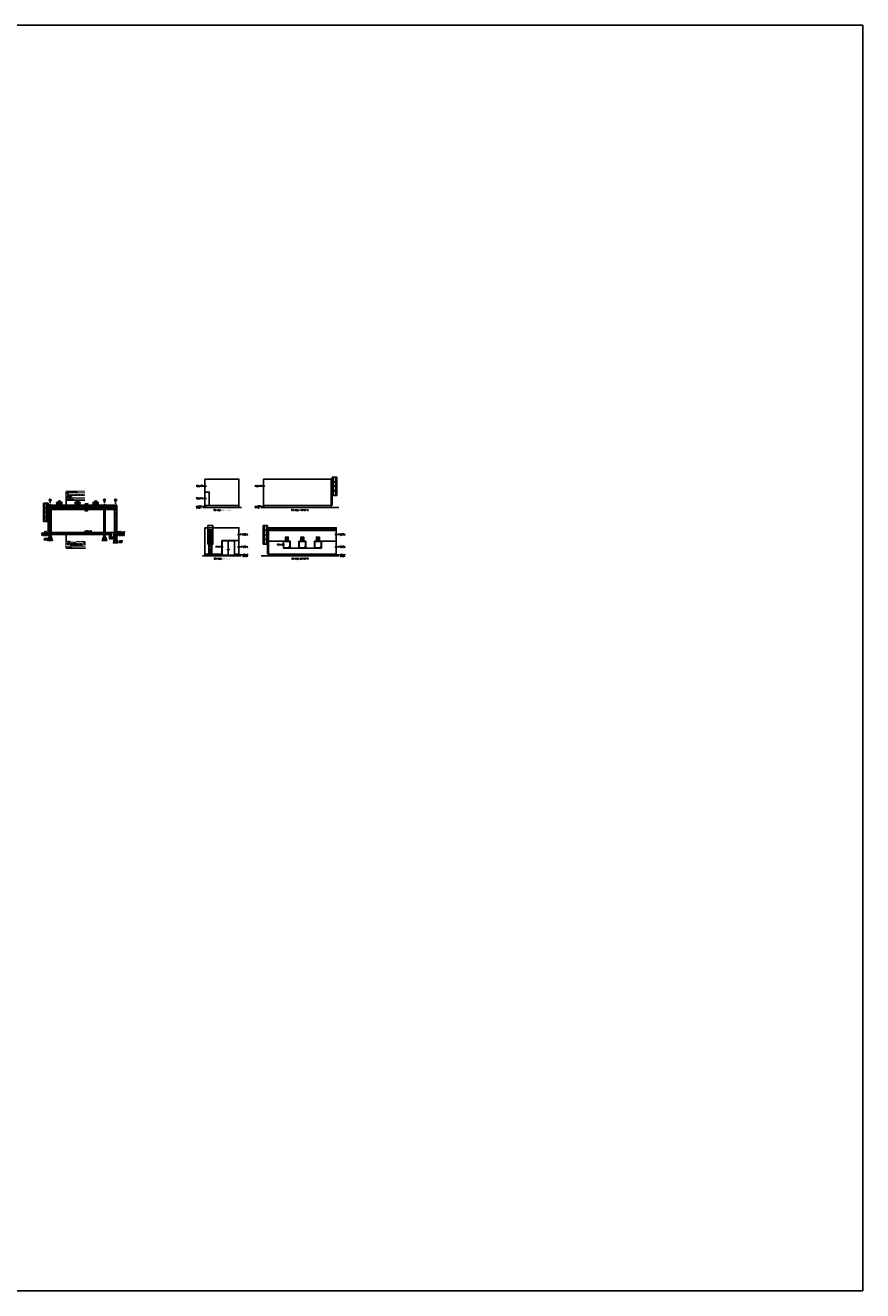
# Model space of a CAD drawing. Header units: millimetres. Extents: x -62780 to 1772512, y -757464 to -52755.
# Tile 65 of 65: x 1757972 to 1772512, y -548937 to -526962. Entities that reach past the tile are written whole.
import ezdxf

# ---------------------------------------------------------------- set-up
doc = ezdxf.new("R2010")
doc.units = ezdxf.units.MM
doc.linetypes.add('DASHDOT', pattern=[25.4, 12.7, -6.35, 0, -6.35])
doc.linetypes.add('DASHED', pattern=[19.05, 12.7, -6.35])
for name, color, linetype in [('AAA Cienka linia', 11, 'Continuous'), ('AAA Folia', 4, 'DASHED'), ('AAA Kreskowanie', 30, 'Continuous'), ('AAA L-Opis', 3, 'Continuous'), ('AAA Opis', 2, 'Continuous'), ('AAA Osie', 1, 'DASHDOT'), ('AAA Stolarka', 3, 'Continuous')]:
    doc.layers.add(name, color=color, linetype=linetype)
doc.styles.add('Arial B', font='arialbd.ttf')
doc.styles.add('opis', font='simplex.shx', dxfattribs={"width": 0.8})
doc.styles.get("Standard").update_dxf_attribs({"font": 'simplex.shx', "width": 0.8})

# ---------------------------------------------------------------- blocks, each defined once
blk = doc.blocks.new('zw$18A7')
at = {"layer": 'AAA Cienka linia'}
for p, q in [((-95, -266), (-95, 54)), ((-95, 54), (-15, 54)), ((-74, 54), (-74, -266)), ((-36, 54), (-36, -266)), ((-15, -16), (-15, 54)), ((-95, -26), (-15, -26)), ((-95, -106), (-15, -106)), ((-95, -186), (-15, -186)), ((-15, -16), (0, -16)), ((-15, -16), (-15, -436)), ((-15, -46), (0, -46)), ((-15, -76), (0, -76)), ((-15, -106), (0, -106)), ((-15, -136), (0, -136)), ((-15, -166), (0, -166)), ((-15, -196), (0, -196)), ((-95, -266), (-15, -266)), ((-15, -226), (0, -226)), ((-15, -256), (0, -256)), ((-15, -286), (0, -286)), ((-15, -316), (0, -316)), ((-15, -346), (0, -346)), ((-15, -376), (0, -376)), ((-15, -406), (0, -406)), ((-15, -436), (0, -436))]:
    blk.add_line(p, q, dxfattribs=at)
blk = doc.blocks.new('zw$AB94')
at = {"layer": 'AAA Cienka linia', "lineweight": -2}
for p, q in [((-47, 60), (47, 60)), ((-47, 58), (47, 58)), ((-44, 63), (-44, 60)), ((-44, 63), (44, 63)), ((-44, 58), (-44, 57)), ((-44, 57), (44, 57)), ((-34, 56), (-44, 56)), ((-44, 55), (-44, 52)), ((-44, 52), (44, 52)), ((-44, 26), (-44, 22)), ((-44, 26), (44, 26)), ((-44, 22), (44, 22)), ((-42, 56), (42, 56)), ((-42, 52), (-42, 46)), ((-42, 46), (42, 46)), ((-42, 45), (-42, 40)), ((-42, 45), (42, 45)), ((-42, 40), (42, 40)), ((-42, 38), (-42, 33)), ((-42, 38), (42, 38)), ((-42, 33), (42, 33)), ((-42, 32), (-42, 26)), ((-42, 32), (42, 32)), ((-41, 52), (-41, 46)), ((-41, 45), (-41, 40)), ((-41, 38), (-41, 33)), ((-41, 32), (-41, 26)), ((-38, 28), (-41, 26)), ((-38, 52), (-38, 46)), ((-38, 45), (-38, 40)), ((-38, 38), (-38, 33)), ((-38, 32), (-38, 26)), ((-37, 52), (-37, 46)), ((-37, 45), (-37, 40)), ((-37, 38), (-37, 33)), ((-37, 32), (-37, 26)), ((-36, 30), (-37, 29)), ((-36, 46), (-36, 51)), ((-36, 51), (-33, 51)), ((-36, 50), (-33, 50)), ((-36, 40), (-36, 45)), ((-36, 33), (-36, 38)), ((-36, 30), (-36, 32)), ((-36, 31), (-33, 31)), ((-36, 30), (-33, 30)), ((-36, 30), (-33, 30)), ((-34, 56), (-34, 57)), ((-33, 2), (-34, 0)), ((-34, 0), (-34, -16)), ((-34, 0), (34, 0)), ((-33, 52), (-33, 46)), ((-33, 45), (-33, 40)), ((-33, 38), (-33, 33)), ((-33, 32), (-33, 26)), ((-33, 2), (33, 2)), ((-32, 52), (-32, 46)), ((-32, 51), (-28, 51)), ((-32, 50), (-28, 50)), ((-32, 45), (-32, 40)), ((-32, 38), (-32, 33)), ((-32, 32), (-32, 26)), ((-32, 31), (-28, 31)), ((-32, 30), (-28, 30)), ((-32, 30), (-28, 30)), ((-28, 52), (-28, 46)), ((-28, 45), (-28, 40)), ((-28, 38), (-28, 33)), ((-28, 32), (-28, 26)), ((0, 13), (-27, 2)), ((-20, 13), (-27, 2)), ((-26, 52), (-26, 46)), ((-26, 51), (-22, 51)), ((-26, 50), (-22, 50)), ((-26, 45), (-26, 40)), ((-26, 38), (-26, 33)), ((-26, 32), (-26, 26)), ((-26, 31), (-22, 31)), ((-26, 30), (-22, 30)), ((-26, 30), (-22, 30)), ((-24, 15), (24, 15)), ((-24, 15), (24, 15)), ((-24, 15), (-24, 14)), ((-24, 14), (24, 14)), ((-22, 52), (-22, 46)), ((-22, 45), (-22, 40)), ((-22, 38), (-22, 33)), ((-22, 32), (-22, 26)), ((-20, 52), (-20, 46)), ((-20, 51), (-14, 51)), ((-20, 50), (-14, 50)), ((-20, 45), (-20, 40)), ((-20, 38), (-20, 33)), ((-20, 32), (-20, 26)), ((-20, 31), (-14, 31)), ((-20, 30), (-14, 30)), ((-20, 30), (-14, 30)), ((-20, 14), (-20, 13)), ((-20, 14), (-20, 14)), ((-20, 13), (-20, -16)), ((-20, 13), (20, 13)), ((-18, 50), (-18, 46)), ((-18, 45), (-18, 40)), ((-18, 38), (-18, 33)), ((-18, 32), (-18, 31)), ((-14, 52), (-14, 46)), ((-14, 52), (-14, 46)), ((-14, 51), (-8, 51)), ((-14, 50), (-8, 50)), ((-14, 45), (-14, 40)), ((-14, 45), (-14, 40)), ((-14, 38), (-14, 33)), ((-14, 38), (-14, 33)), ((-14, 32), (-14, 26)), ((-14, 32), (-14, 26)), ((-14, 31), (-8, 31)), ((-14, 30), (-8, 30)), ((-14, 30), (-8, 30)), ((-8, 52), (-8, 46)), ((-8, 45), (-8, 40)), ((-8, 38), (-8, 33)), ((-8, 32), (-8, 26)), ((-6, 52), (-6, 46)), ((-6, 51), (0, 51)), ((-6, 50), (0, 50)), ((-6, 45), (-6, 40)), ((-6, 38), (-6, 33)), ((-6, 32), (-6, 26)), ((-6, 31), (0, 31)), ((-6, 30), (0, 30)), ((-6, 30), (0, 30)), ((0, 52), (0, 46)), ((0, 52), (0, 46)), ((0, 51), (6, 51)), ((0, 50), (6, 50)), ((0, 45), (0, 40)), ((0, 45), (0, 40)), ((0, 38), (0, 33)), ((0, 38), (0, 33)), ((0, 32), (0, 26)), ((0, 32), (0, 26)), ((0, 31), (6, 31)), ((0, 30), (6, 30)), ((0, 30), (6, 30)), ((0, 13), (27, 2)), ((6, 52), (6, 46)), ((6, 45), (6, 40)), ((6, 38), (6, 33)), ((6, 32), (6, 26)), ((8, 52), (8, 46)), ((8, 51), (14, 51)), ((8, 50), (14, 50)), ((8, 45), (8, 40)), ((8, 38), (8, 33)), ((8, 32), (8, 26)), ((8, 31), (14, 31)), ((8, 30), (14, 30)), ((8, 30), (14, 30)), ((14, 52), (14, 46)), ((14, 52), (14, 46)), ((14, 51), (20, 51)), ((14, 50), (20, 50)), ((14, 45), (14, 40)), ((14, 45), (14, 40)), ((14, 38), (14, 33)), ((14, 38), (14, 33)), ((14, 32), (14, 26)), ((14, 32), (14, 26)), ((14, 31), (20, 31)), ((14, 30), (20, 30)), ((14, 30), (20, 30)), ((18, 50), (18, 46)), ((18, 45), (18, 40)), ((18, 38), (18, 33)), ((18, 32), (18, 31)), ((20, 52), (20, 46)), ((20, 45), (20, 40)), ((20, 38), (20, 33)), ((20, 32), (20, 26)), ((20, 14), (20, 13)), ((20, -16), (20, 13)), ((20, 13), (27, 2)), ((22, 52), (22, 46)), ((22, 51), (26, 51)), ((22, 50), (26, 50)), ((22, 45), (22, 40)), ((22, 38), (22, 33)), ((22, 32), (22, 26)), ((22, 31), (26, 31)), ((22, 30), (26, 30)), ((22, 30), (26, 30)), ((24, 15), (24, 14)), ((26, 52), (26, 46)), ((26, 45), (26, 40)), ((26, 38), (26, 33)), ((26, 32), (26, 26)), ((28, 52), (28, 46)), ((28, 51), (32, 51)), ((28, 50), (32, 50)), ((28, 45), (28, 40)), ((28, 38), (28, 33)), ((28, 32), (28, 26)), ((28, 31), (32, 31)), ((28, 30), (32, 30)), ((28, 30), (32, 30)), ((32, 52), (32, 46)), ((32, 45), (32, 40)), ((32, 38), (32, 33)), ((32, 32), (32, 26)), ((33, 52), (33, 46)), ((33, 51), (36, 51)), ((33, 50), (36, 50)), ((33, 45), (33, 40)), ((33, 38), (33, 33)), ((33, 32), (33, 26)), ((33, 31), (36, 31)), ((33, 30), (36, 30)), ((33, 30), (36, 30)), ((33, 2), (34, 0)), ((34, 56), (34, 57)), ((34, 56), (44, 56)), ((34, 0), (34, -16)), ((36, 46), (36, 51)), ((36, 40), (36, 45)), ((36, 33), (36, 38)), ((36, 30), (36, 32)), ((36, 30), (37, 29)), ((37, 52), (37, 46)), ((37, 45), (37, 40)), ((37, 38), (37, 33)), ((37, 32), (37, 26)), ((38, 52), (38, 46)), ((38, 45), (38, 40)), ((38, 38), (38, 33)), ((38, 32), (38, 26)), ((38, 28), (41, 26)), ((41, 52), (41, 46)), ((41, 45), (41, 40)), ((41, 38), (41, 33)), ((41, 32), (41, 26)), ((42, 52), (42, 46)), ((42, 45), (42, 40)), ((42, 38), (42, 33)), ((42, 32), (42, 26)), ((44, 63), (44, 60)), ((44, 58), (44, 57)), ((44, 55), (44, 52)), ((44, 26), (44, 22))]:
    blk.add_line(p, q, dxfattribs=at)
blk.add_lwpolyline([(-34, -16), (34, -16)], dxfattribs=at)
for centre, radius, start, end in [((-47, 59), 1.25, 90, 270), ((-42, 55), 1, 90, 180), ((-42, 45), 0.5, 90, 270), ((-42, 39), 0.5, 90, 270), ((-42, 33), 0.5, 90, 270), ((0, 66), 24, 11.2973, 168.7027), ((42, 55), 1, 0, 90), ((42, 45), 0.5, 270, 90), ((42, 39), 0.5, 270, 90), ((42, 33), 0.5, 270, 90), ((47, 59), 1.25, 270, 90)]:
    blk.add_arc(centre, radius, start, end, dxfattribs=at)
for points in [[(-44, 56), (-46, 57), (-47, 58)], [(-44, 22), (-30, 19), (-24, 15)], [(-44, 63), (-27, 67), (-24, 71)], [(44, 63), (27, 67), (24, 71)], [(44, 22), (30, 19), (24, 15)], [(44, 56), (46, 57), (47, 58)]]:
    blk.add_spline(points, degree=3, dxfattribs=at)
for points in [[(-43, 57), (-44, 57), (-44, 57), (-44, 57), (-44, 57), (-44, 57), (-45, 57), (-45, 57), (-45, 57), (-46, 57), (-46, 58), (-46, 58), (-46, 58), (-46, 58), (-46, 58), (-46, 58)], [(43, 57), (44, 57), (44, 57), (44, 57), (44, 57), (44, 57), (45, 57), (45, 57), (45, 57), (46, 57), (46, 58), (46, 58), (46, 58), (46, 58), (46, 58), (46, 58)]]:
    blk.add_open_spline(points, degree=3, knots=[0, 0, 0, 0, 2.079125, 2.079125, 6.237375, 6.237375, 14.64473, 14.64473, 23.052086, 23.052086, 27.813742, 27.813742, 32.575397, 32.575397, 35.217104, 35.217104, 35.217104, 35.217104], dxfattribs=at)
blk = doc.blocks.new('12sqq')
at = {"layer": 'AAA Stolarka'}
for points in [[(-22, 4), (-6, 20)], [(-20, 8), (-9, 18)], [(-18, 11), (-13, 17)], [(-18, 5), (-7, 16)], [(-14, 7), (-9, 12)]]:
    blk.add_lwpolyline(points, dxfattribs=at)

msp = doc.modelspace()

# ---------------------------------------------------------------- hatches: boundary and pattern name
at = {"layer": 'AAA Kreskowanie'}
h = msp.add_hatch(dxfattribs=at)
h.set_pattern_fill('ANSI33', color=256, scale=1.5, style=0)
h.set_pattern_definition([(45, (1722340.118, -459224.728), (-6.7351921, 6.7351921), []), (45, (1722346.854, -459224.728), (-6.7351921, 6.7351921), [4.7625, -2.38125])])
h.paths.add_polyline_path([(1758383.9212, -535349.3178), (1758383.9212, -535376.3178), (1758421.9212, -535376.3178), (1758421.9212, -535349.3178)])
h = msp.add_hatch(dxfattribs=at)
h.set_pattern_fill('ANSI33', color=256, scale=1.5, style=0)
h.set_pattern_definition([(45, (1723279.118, -459224.728), (-6.7351921, 6.7351921), []), (45, (1723285.854, -459224.728), (-6.7351921, 6.7351921), [4.7625, -2.38125])])
h.paths.add_polyline_path([(1759335.9212, -535349.3178), (1759335.9212, -535376.3178), (1759360.9212, -535376.3178), (1759360.9212, -535349.3178)])
h = msp.add_hatch(dxfattribs=at)
h.set_pattern_fill('ANSI33', color=256, scale=1.5, style=0)
h.set_pattern_definition([(45, (1723478.118, -459224.728), (-6.7351921, 6.7351921), []), (45, (1723484.854, -459224.728), (-6.7351921, 6.7351921), [4.7625, -2.38125])])
h.paths.add_polyline_path([(1759521.9212, -535349.3178), (1759521.9212, -535376.3178), (1759559.9212, -535376.3178), (1759559.9212, -535349.3178)])
h = msp.add_hatch(dxfattribs=at)
h.set_pattern_fill('EARTH', color=256, scale=2, style=0)
h.set_pattern_definition([(0, (1813665.38, -481694.841), (12.7, 12.7), [12.7, -12.7]), (0, (1813665.38, -481690.078), (12.7, 12.7), [12.7, -12.7]), (0, (1813665.38, -481685.316), (12.7, 12.7), [12.7, -12.7]), (90, (1813666.967, -481683.728), (-12.7, 12.7), [12.7, -12.7]), (90, (1813671.73, -481683.728), (-12.7, 12.7), [12.7, -12.7]), (90, (1813676.492, -481683.728), (-12.7, 12.7), [12.7, -12.7])])
h.paths.add_polyline_path([(1758253.9212, -535824.3178), (1758383.9212, -535824.3178), (1758383.9212, -535784.3178), (1758253.9212, -535784.3178)])
h = msp.add_hatch(dxfattribs=at)
h.set_pattern_fill('ANSI33', color=256, scale=1.5, style=0)
h.set_pattern_definition([(45, (1721315.118, -459129.922), (-6.7351921, 6.7351921), []), (45, (1721321.854, -459129.922), (-6.7351921, 6.7351921), [4.7625, -2.38125])])
h.paths.add_polyline_path([(1758372.9212, -535899.5121), (1758432.9212, -535899.5121), (1758432.9212, -535859.5121), (1758372.9212, -535859.5121)])
h = msp.add_hatch(dxfattribs=at)
h.set_pattern_fill('ANSI31', color=256, angle=180, style=0)
h.set_pattern_definition([(135, (1932277.177, -532208.7295), (2.24506403, 2.24506403), [])])
h.paths.add_polyline_path([(1758388.9212, -535789.5121), (1758388.9212, -535769.3178), (1759335.9212, -535769.3178), (1759335.9212, -535789.5121)])
h = msp.add_hatch(dxfattribs=at)
h.set_pattern_fill('ANSI33', color=256, scale=1.5, style=0)
h.set_pattern_definition([(45, (1722260.618, -459129.922), (-6.7351921, 6.7351921), []), (45, (1722267.354, -459129.922), (-6.7351921, 6.7351921), [4.7625, -2.38125])])
h.paths.add_polyline_path([(1759318.4212, -535899.5121), (1759378.4212, -535899.5121), (1759378.4212, -535859.5121), (1759318.4212, -535859.5121)])
h = msp.add_hatch(dxfattribs=at)
h.set_pattern_fill('ANSI31', color=256, angle=180, style=0)
h.set_pattern_definition([(135, (1932393.177, -532208.7295), (2.24506403, 2.24506403), [])])
h.paths.add_polyline_path([(1759360.9212, -535789.5121), (1759360.9212, -535769.3178), (1759451.9212, -535769.3178), (1759451.9212, -535789.5121)])
h = msp.add_hatch(dxfattribs=at)
h.set_pattern_fill('ANSI33', color=256, scale=2, style=0)
h.set_pattern_definition([(45, (1774230.142, -446978.135), (-8.9802561, 8.9802561), []), (45, (1774239.122, -446978.135), (-8.9802561, 8.9802561), [6.35, -3.175])])
h.paths.add_polyline_path([(1759451.9212, -535769.3178), (1759466.9212, -535769.3178), (1759466.9212, -535849.3178), (1759506.9212, -535849.3178), (1759506.9212, -535769.3178), (1759521.9212, -535769.3178), (1759521.9212, -535864.3178), (1759451.9212, -535864.3178)])
h = msp.add_hatch(dxfattribs=at)
h.set_pattern_fill('ANSI33', color=256, scale=1.5, style=0)
h.set_pattern_definition([(45, (1722453.118, -459171.922), (-6.7351921, 6.7351921), []), (45, (1722459.854, -459171.922), (-6.7351921, 6.7351921), [4.7625, -2.38125])])
h.paths.add_polyline_path([(1759510.9212, -535941.5121), (1759570.9212, -535941.5121), (1759570.9212, -535901.5121), (1759510.9212, -535901.5121)])
h = msp.add_hatch(dxfattribs=at)
h.set_pattern_fill('EARTH', color=256, scale=2, style=0)
h.set_pattern_definition([(0, (1814971.38, -481694.841), (12.7, 12.7), [12.7, -12.7]), (0, (1814971.38, -481690.078), (12.7, 12.7), [12.7, -12.7]), (0, (1814971.38, -481685.316), (12.7, 12.7), [12.7, -12.7]), (90, (1814972.967, -481683.728), (-12.7, 12.7), [12.7, -12.7]), (90, (1814977.73, -481683.728), (-12.7, 12.7), [12.7, -12.7]), (90, (1814982.492, -481683.728), (-12.7, 12.7), [12.7, -12.7])])
h.paths.add_polyline_path([(1759559.9212, -535824.3178), (1759689.9212, -535824.3178), (1759689.9212, -535784.3178), (1759559.9212, -535784.3178)])

# ---------------------------------------------------------------- linework, layer by layer
at = {"layer": 'AAA Cienka linia', "color": 3, "lineweight": -2, "ltscale": 2}
msp.add_lwpolyline([(1744340.3787, -526962.3357), (1772512.4177, -526962.3357), (1772512.4177, -548937.1584), (1744340.3787, -548937.1584)], close=True, dxfattribs=at)
at = {"layer": 'AAA Cienka linia'}
for points in [[(1761681.8157, -535333.4786), (1761681.8157, -534846.4786), (1761090.8157, -534846.4786), (1761090.8157, -535333.4786)], [(1763283.7722, -535333.4786), (1763283.7722, -534846.4786), (1763283.7722, -534846.4786), (1763283.7722, -534846.4786), (1762107.7722, -534846.4786), (1762107.7722, -534846.4786), (1762107.7722, -534846.4786), (1762107.7722, -535333.4786)], [(1761090.8157, -535068.4786), (1761166.8157, -535068.4786), (1761166.8157, -535303.4786)], [(1758408.9212, -535297.3178), (1759534.9212, -535297.3178)], [(1761681.8157, -535303.4786), (1761090.8157, -535303.4786)], [(1763283.7722, -535303.4786), (1762107.7722, -535303.4786)], [(1758421.9212, -535519.3178), (1758421.9212, -535769.3178)], [(1761724.6348, -535333.4786), (1761053.8345, -535333.4786)], [(1763414.1095, -535333.4786), (1762064.7646, -535333.4786)], [(1761090.8157, -536176.2379), (1761090.8157, -535689.2379), (1761681.8157, -535689.2379), (1761681.8157, -536176.2379)], [(1761141.9094, -535731.2379), (1761229.7219, -535731.2379)], [(1762195.1019, -536176.2379), (1762195.1019, -535689.2379), (1762220.1019, -535689.2379), (1762220.1019, -535736.2379), (1763346.1019, -535736.2379), (1763346.1019, -535689.2379), (1763371.1019, -535689.2379), (1763371.1019, -536176.2379)], [(1762220.1019, -535689.2379), (1763346.1019, -535689.2379)], [(1762220.1019, -535719.2579), (1763346.1019, -535719.2579)], [(1759466.9212, -535769.3178), (1759506.9212, -535769.3178)], [(1761229.7219, -535811.2379), (1761141.9094, -535811.2379)], [(1761141.9094, -535891.2379), (1761229.7219, -535891.2379)], [(1761160.8157, -535751.2379), (1761210.8157, -535751.2379)], [(1761160.8157, -535781.2379), (1761210.8157, -535781.2379)], [(1761160.8157, -535811.2379), (1761210.8157, -535811.2379)], [(1761160.8157, -535841.2379), (1761210.8157, -535841.2379)], [(1761160.8157, -535871.2379), (1761210.8157, -535871.2379)], [(1761160.8157, -535901.2379), (1761210.8157, -535901.2379)], [(1761160.8157, -535931.2379), (1761210.8157, -535931.2379)], [(1761160.8157, -535961.2379), (1761210.8157, -535961.2379)], [(1761605.8157, -535911.2379), (1761681.8157, -535911.2379)], [(1762195.1019, -535921.2379), (1762453.1019, -535921.2379), (1762453.1019, -536041.2379), (1763113.1019, -536041.2379), (1763113.1019, -535921.2379), (1763371.1019, -535921.2379)], [(1762488.1019, -535861.2379), (1762538.1019, -535861.2379)], [(1762488.1019, -535871.2379), (1762538.1019, -535871.2379)], [(1762488.1019, -535881.2379), (1762538.1019, -535881.2379)], [(1762488.1019, -535891.2379), (1762538.1019, -535891.2379)], [(1762758.1019, -535861.2379), (1762808.1019, -535861.2379)], [(1762758.1019, -535871.2379), (1762808.1019, -535871.2379)], [(1762758.1019, -535881.2379), (1762808.1019, -535881.2379)], [(1762758.1019, -535891.2379), (1762808.1019, -535891.2379)], [(1763028.1019, -535861.2379), (1763078.1019, -535861.2379)], [(1763028.1019, -535871.2379), (1763078.1019, -535871.2379)], [(1763028.1019, -535881.2379), (1763078.1019, -535881.2379)], [(1763028.1019, -535891.2379), (1763078.1019, -535891.2379)], [(1761047.9965, -536176.2379), (1761718.7968, -536176.2379)], [(1761090.8157, -536146.2379), (1761385.8157, -536146.2379)], [(1761160.8157, -535991.2379), (1761210.8157, -535991.2379)], [(1761160.8157, -536021.2379), (1761210.8157, -536021.2379)], [(1761160.8157, -536051.2379), (1761210.8157, -536051.2379)], [(1761160.8157, -536081.2379), (1761210.8157, -536081.2379)], [(1761160.8157, -536111.2379), (1761210.8157, -536111.2379)], [(1761605.8157, -536146.2379), (1761681.8157, -536146.2379)], [(1762064.7646, -536176.2379), (1763414.1095, -536176.2379)], [(1762195.1019, -536146.2379), (1763371.1019, -536146.2379)]]:
    msp.add_lwpolyline(points, dxfattribs=at)
for points in [[(1758383.9212, -535349.3178), (1758408.9212, -535349.3178), (1758408.9212, -535297.3178), (1758383.9212, -535297.3178)], [(1759534.9212, -535349.3178), (1759559.9212, -535349.3178), (1759559.9212, -535297.3178), (1759534.9212, -535297.3178)], [(1758421.9212, -535349.3178), (1758383.9212, -535349.3178), (1758383.9212, -535376.3178), (1758421.9212, -535376.3178)], [(1758421.9212, -535376.3178), (1758421.9212, -535519.3178), (1758383.9212, -535519.3178), (1758383.9212, -535376.3178)], [(1758384.9212, -535519.3178), (1758396.9212, -535519.3178), (1758396.9212, -535507.3178), (1758384.9212, -535507.3178)], [(1758396.9212, -535519.3178), (1758408.9212, -535519.3178), (1758408.9212, -535507.3178), (1758396.9212, -535507.3178)], [(1758408.9212, -535327.3378), (1759534.9212, -535327.3378), (1759534.9212, -535349.3178), (1758408.9212, -535349.3178)], [(1758408.9212, -535519.3178), (1758420.9212, -535519.3178), (1758420.9212, -535507.3178), (1758408.9212, -535507.3178)], [(1758421.9212, -535349.3178), (1759335.9212, -535349.3178), (1759335.9212, -535369.3178), (1758421.9212, -535369.3178)], [(1759360.9212, -535349.3178), (1759335.9212, -535349.3178), (1759335.9212, -535376.3178), (1759360.9212, -535376.3178)], [(1759360.9212, -535376.3178), (1759360.9212, -535789.5121), (1759335.9212, -535789.5121), (1759335.9212, -535376.3178)], [(1759360.9212, -535349.3178), (1759521.9212, -535349.3178), (1759521.9212, -535369.3178), (1759360.9212, -535369.3178)], [(1759559.9212, -535349.3178), (1759521.9212, -535349.3178), (1759521.9212, -535376.3178), (1759559.9212, -535376.3178)], [(1759559.9212, -535376.3178), (1759559.9212, -535789.5121), (1759521.9212, -535789.5121), (1759521.9212, -535376.3178)], [(1761141.9094, -535651.2379), (1761229.7219, -535651.2379), (1761229.7219, -535971.2379), (1761141.9094, -535971.2379)], [(1761160.8157, -535721.2379), (1761210.8157, -535721.2379), (1761210.8157, -536141.2379), (1761160.8157, -536141.2379)], [(1758442.9212, -535909.5121), (1758362.9212, -535909.5121), (1758362.9212, -535899.5121), (1758442.9212, -535899.5121)], [(1758372.9212, -535899.5121), (1758432.9212, -535899.5121), (1758432.9212, -535859.5121), (1758372.9212, -535859.5121)], [(1758421.9212, -535789.5121), (1758421.9212, -535801.5121), (1758383.9212, -535801.5121), (1758383.9212, -535789.5121)], [(1758421.9212, -535803.5121), (1758383.9212, -535803.5121), (1758383.9212, -535801.5121), (1758421.9212, -535801.5121)], [(1758421.9212, -535803.5121), (1758421.9212, -535815.5121), (1758383.9212, -535815.5121), (1758383.9212, -535803.5121)], [(1758421.9212, -535817.5121), (1758383.9212, -535817.5121), (1758383.9212, -535815.5121), (1758421.9212, -535815.5121)], [(1758421.9212, -535817.5121), (1758421.9212, -535829.5121), (1758383.9212, -535829.5121), (1758383.9212, -535817.5121)], [(1758421.9212, -535831.5121), (1758383.9212, -535831.5121), (1758383.9212, -535829.5121), (1758421.9212, -535829.5121)], [(1758421.9212, -535831.5121), (1758421.9212, -535843.5121), (1758383.9212, -535843.5121), (1758383.9212, -535831.5121)], [(1758421.9212, -535845.5121), (1758383.9212, -535845.5121), (1758383.9212, -535843.5121), (1758421.9212, -535843.5121)], [(1758421.9212, -535845.5121), (1758421.9212, -535857.5121), (1758383.9212, -535857.5121), (1758383.9212, -535845.5121)], [(1758421.9212, -535859.5121), (1758383.9212, -535859.5121), (1758383.9212, -535857.5121), (1758421.9212, -535857.5121)], [(1759335.9212, -535789.5121), (1758388.9212, -535789.5121), (1758388.9212, -535769.3178), (1759335.9212, -535769.3178)], [(1758421.9212, -535804.5121), (1759335.9212, -535804.5121), (1759335.9212, -535789.5121), (1758421.9212, -535789.5121)], [(1759388.4212, -535909.5121), (1759308.4212, -535909.5121), (1759308.4212, -535899.5121), (1759388.4212, -535899.5121)], [(1759318.4212, -535899.5121), (1759378.4212, -535899.5121), (1759378.4212, -535859.5121), (1759318.4212, -535859.5121)], [(1759360.9212, -535789.5121), (1759360.9212, -535801.5121), (1759335.9212, -535801.5121), (1759335.9212, -535789.5121)], [(1759360.9212, -535803.5121), (1759335.9212, -535803.5121), (1759335.9212, -535801.5121), (1759360.9212, -535801.5121)], [(1759360.9212, -535803.5121), (1759360.9212, -535815.5121), (1759335.9212, -535815.5121), (1759335.9212, -535803.5121)], [(1759360.9212, -535817.5121), (1759335.9212, -535817.5121), (1759335.9212, -535815.5121), (1759360.9212, -535815.5121)], [(1759360.9212, -535817.5121), (1759360.9212, -535829.5121), (1759335.9212, -535829.5121), (1759335.9212, -535817.5121)], [(1759360.9212, -535831.5121), (1759335.9212, -535831.5121), (1759335.9212, -535829.5121), (1759360.9212, -535829.5121)], [(1759360.9212, -535831.5121), (1759360.9212, -535843.5121), (1759335.9212, -535843.5121), (1759335.9212, -535831.5121)], [(1759360.9212, -535845.5121), (1759335.9212, -535845.5121), (1759335.9212, -535843.5121), (1759360.9212, -535843.5121)], [(1759360.9212, -535845.5121), (1759360.9212, -535857.5121), (1759335.9212, -535857.5121), (1759335.9212, -535845.5121)], [(1759360.9212, -535859.5121), (1759335.9212, -535859.5121), (1759335.9212, -535857.5121), (1759360.9212, -535857.5121)], [(1759451.9212, -535789.5121), (1759360.9212, -535789.5121), (1759360.9212, -535769.3178), (1759451.9212, -535769.3178)], [(1759360.9212, -535804.5121), (1759360.9212, -535789.5121), (1759451.9212, -535789.5121), (1759451.9212, -535864.3178), (1759521.9212, -535864.3178), (1759521.9212, -535879.3178), (1759436.9212, -535879.3178), (1759436.9212, -535804.5121)], [(1759360.9212, -535804.5121), (1759451.9212, -535804.5121), (1759451.9212, -535789.5121), (1759360.9212, -535789.5121)], [(1759451.9212, -535769.3178), (1759466.9212, -535769.3178), (1759466.9212, -535849.3178), (1759506.9212, -535849.3178), (1759506.9212, -535769.3178), (1759521.9212, -535769.3178), (1759521.9212, -535864.3178), (1759451.9212, -535864.3178)], [(1759580.9212, -535951.5121), (1759500.9212, -535951.5121), (1759500.9212, -535941.5121), (1759580.9212, -535941.5121)], [(1759510.9212, -535941.5121), (1759570.9212, -535941.5121), (1759570.9212, -535901.5121), (1759510.9212, -535901.5121)], [(1759521.9212, -535789.5121), (1759521.9212, -535789.5121), (1759521.9212, -535769.3178), (1759521.9212, -535769.3178)], [(1759559.9212, -535789.5121), (1759559.9212, -535801.5121), (1759521.9212, -535801.5121), (1759521.9212, -535789.5121)], [(1759559.9212, -535803.5121), (1759521.9212, -535803.5121), (1759521.9212, -535801.5121), (1759559.9212, -535801.5121)], [(1759559.9212, -535803.5121), (1759559.9212, -535815.5121), (1759521.9212, -535815.5121), (1759521.9212, -535803.5121)], [(1759559.9212, -535817.5121), (1759521.9212, -535817.5121), (1759521.9212, -535815.5121), (1759559.9212, -535815.5121)], [(1759559.9212, -535817.5121), (1759559.9212, -535829.5121), (1759521.9212, -535829.5121), (1759521.9212, -535817.5121)], [(1759559.9212, -535831.5121), (1759521.9212, -535831.5121), (1759521.9212, -535829.5121), (1759559.9212, -535829.5121)], [(1759559.9212, -535831.5121), (1759559.9212, -535843.5121), (1759521.9212, -535843.5121), (1759521.9212, -535831.5121)], [(1759559.9212, -535845.5121), (1759521.9212, -535845.5121), (1759521.9212, -535843.5121), (1759559.9212, -535843.5121)], [(1759559.9212, -535845.5121), (1759559.9212, -535857.5121), (1759521.9212, -535857.5121), (1759521.9212, -535845.5121)], [(1759559.9212, -535859.5121), (1759521.9212, -535859.5121), (1759521.9212, -535857.5121), (1759559.9212, -535857.5121)], [(1759559.9212, -535859.5121), (1759559.9212, -535871.5121), (1759521.9212, -535871.5121), (1759521.9212, -535859.5121)], [(1759559.9212, -535873.5121), (1759521.9212, -535873.5121), (1759521.9212, -535871.5121), (1759559.9212, -535871.5121)], [(1759559.9212, -535873.5121), (1759559.9212, -535885.5121), (1759521.9212, -535885.5121), (1759521.9212, -535873.5121)], [(1759559.9212, -535887.5121), (1759521.9212, -535887.5121), (1759521.9212, -535885.5121), (1759559.9212, -535885.5121)], [(1759559.9212, -535887.5121), (1759559.9212, -535899.5121), (1759521.9212, -535899.5121), (1759521.9212, -535887.5121)], [(1759559.9212, -535901.5121), (1759521.9212, -535901.5121), (1759521.9212, -535899.5121), (1759559.9212, -535899.5121)], [(1762488.1019, -535901.2379), (1762538.1019, -535901.2379), (1762538.1019, -535851.2379), (1762488.1019, -535851.2379)], [(1762758.1019, -535901.2379), (1762808.1019, -535901.2379), (1762808.1019, -535851.2379), (1762758.1019, -535851.2379)], [(1763028.1019, -535901.2379), (1763078.1019, -535901.2379), (1763078.1019, -535851.2379), (1763028.1019, -535851.2379)]]:
    msp.add_lwpolyline(points, close=True, dxfattribs=at)
at = {"layer": 'AAA Cienka linia', "lineweight": -2}
for points in [[(1758253.9212, -535784.3178), (1758383.9212, -535784.3178)], [(1759559.9212, -535784.3178), (1759689.9212, -535784.3178)]]:
    msp.add_lwpolyline(points, dxfattribs=at)
at = {"layer": 'AAA Folia', "const_width": 1}
for points in [[(1759559.9212, -535297.3178), (1759534.9212, -535297.3178), (1759534.9212, -535327.3378), (1758408.9212, -535327.3378), (1758408.9212, -535297.3178), (1758383.9212, -535297.3178)], [(1758372.9212, -535859.5121), (1758432.9212, -535859.5121)], [(1758383.9212, -535859.5121), (1758383.9212, -535766.8178)], [(1758383.9212, -535789.5121), (1759451.9212, -535789.5121), (1759451.9212, -535864.3178), (1759521.9212, -535864.3178), (1759521.9212, -535789.5121), (1759559.9212, -535789.5121)], [(1758421.9212, -535859.5121), (1758421.9212, -535789.5121)], [(1759318.4212, -535859.5121), (1759378.4212, -535859.5121)], [(1759335.9212, -535859.5121), (1759335.9212, -535789.5121)], [(1759360.9212, -535859.5121), (1759360.9212, -535789.5121)], [(1759510.9212, -535901.5121), (1759570.9212, -535901.5121)], [(1759521.9212, -535901.5121), (1759521.9212, -535864.3178)], [(1759559.9212, -535901.5121), (1759559.9212, -535753.5121)]]:
    msp.add_lwpolyline(points, dxfattribs=at)
at = {"layer": 'AAA L-Opis'}
for p, q in [((1758682.6308, -535059.6105), (1758682.6308, -535369.3178)), ((1758682.6308, -535059.6105), (1759003.2858, -535059.6105)), ((1759052.3414, -535297.3178), (1758997.5549, -535297.3178)), ((1759052.3414, -535369.3178), (1758997.5549, -535369.3178)), ((1758347.7674, -535784.3178), (1758292.981, -535784.3178)), ((1758347.7674, -535899.5121), (1758292.981, -535899.5121)), ((1758679.3896, -535769.3178), (1758679.3896, -536043.809)), ((1758679.3896, -535943.809), (1759016.8923, -535943.809)), ((1758679.3896, -535943.809), (1759016.8923, -535943.809)), ((1759052.3414, -535769.3178), (1758997.5549, -535769.3178)), ((1759628.8793, -535784.3178), (1759574.0928, -535784.3178)), ((1759653.7674, -535941.5121), (1759598.981, -535941.5121))]:
    msp.add_line(p, q, dxfattribs=at)
at = {"layer": 'AAA L-Opis', "lineweight": -2}
for points in [[(1760940.063, -534963.5279), (1761116.1242, -534963.5279)], [(1761957.0195, -534963.5279), (1762133.0807, -534963.5279)], [(1760940.063, -535178.1416), (1761116.1242, -535178.1416)], [(1760940.063, -535318.0729), (1761116.1242, -535318.0729)], [(1761957.0195, -535318.0729), (1762133.0807, -535318.0729)], [(1761832.5683, -535806.2872), (1761656.5071, -535806.2872)], [(1763521.8545, -535806.2872), (1763345.7934, -535806.2872)], [(1761275.5041, -536020.9009), (1761406.1813, -536020.9009)], [(1761832.5683, -536020.9009), (1761656.5071, -536020.9009)], [(1761832.5683, -536160.8322), (1761656.5071, -536160.8322)], [(1762342.7903, -535986.1519), (1762473.4675, -535986.1519)], [(1763521.8545, -536020.9009), (1763345.7934, -536020.9009)], [(1763521.8545, -536160.8322), (1763345.7934, -536160.8322)]]:
    msp.add_lwpolyline(points, dxfattribs=at)
at = {"layer": 'AAA L-Opis'}
for points in [[(1759060.0723, -535284.8178), (1759003.2127, -535284.8178), (1759015.7127, -535297.3178), (1759015.7127, -535260.9654)], [(1759060.0723, -535381.8178), (1759003.2127, -535381.8178), (1759015.7127, -535369.3178), (1759015.7127, -535405.6703)], [(1759123.1267, -535756.8178), (1759003.2127, -535756.8178), (1759015.7127, -535769.3178), (1759015.7127, -535732.9654)], [(1758355.4983, -535771.8178), (1758298.6387, -535771.8178), (1758311.1387, -535784.3178), (1758311.1387, -535747.9654)], [(1758355.4983, -535887.0121), (1758298.6387, -535887.0121), (1758311.1387, -535899.5121), (1758311.1387, -535863.1597)], [(1759694.2521, -535771.8178), (1759579.7506, -535771.8178), (1759592.2506, -535784.3178), (1759592.2506, -535747.9654)], [(1759661.4983, -535929.0121), (1759604.6387, -535929.0121), (1759617.1387, -535941.5121), (1759617.1387, -535905.1597)]]:
    msp.add_lwpolyline(points, dxfattribs=at)
for centre in [(1758402.9212, -535209.1381), (1759348.4212, -535209.1381), (1759540.9212, -535209.1381)]:
    msp.add_circle(centre, 17.5, dxfattribs=at)
at = {"layer": 'AAA Osie'}
for points in [[(1758402.9212, -535920.8481), (1758402.9212, -535226.6381)], [(1759348.4212, -535920.8481), (1759348.4212, -535226.6381)], [(1759540.9212, -535962.8481), (1759540.9212, -535226.6381)]]:
    msp.add_lwpolyline(points, dxfattribs=at)
at = {"layer": 'AAA Stolarka'}
for points in [[(1758383.9212, -535519.3178), (1758388.9212, -535519.3178), (1758388.9212, -535524.3178), (1758383.9212, -535524.3178)], [(1758383.9212, -535764.3178), (1758388.9212, -535764.3178), (1758388.9212, -535769.3178), (1758383.9212, -535769.3178)], [(1758383.9212, -535769.3178), (1758388.9212, -535769.3178), (1758388.9212, -535789.5121), (1758383.9212, -535789.5121)], [(1761601.8157, -536161.2379), (1761389.8157, -536161.2379), (1761389.8157, -535915.2379), (1761601.8157, -535915.2379)], [(1762453.1019, -536041.2379), (1762573.1019, -536041.2379), (1762573.1019, -535921.2379), (1762453.1019, -535921.2379)], [(1762458.1019, -536036.2379), (1762568.1019, -536036.2379), (1762568.1019, -535926.2379), (1762458.1019, -535926.2379)], [(1762723.1019, -536041.2379), (1762843.1019, -536041.2379), (1762843.1019, -535921.2379), (1762723.1019, -535921.2379)], [(1762728.1019, -536036.2379), (1762838.1019, -536036.2379), (1762838.1019, -535926.2379), (1762728.1019, -535926.2379)], [(1762993.1019, -536041.2379), (1763113.1019, -536041.2379), (1763113.1019, -535921.2379), (1762993.1019, -535921.2379)], [(1762998.1019, -536036.2379), (1763108.1019, -536036.2379), (1763108.1019, -535926.2379), (1762998.1019, -535926.2379)], [(1761481.5292, -536061.0214), (1761488.962, -536061.0214), (1761488.962, -536068.4543), (1761481.5292, -536068.4543)], [(1761510.1021, -536061.0214), (1761502.6693, -536061.0214), (1761502.6693, -536068.4543), (1761510.1021, -536068.4543)]]:
    msp.add_lwpolyline(points, close=True, dxfattribs=at)
for points in [[(1758383.9212, -535764.3178), (1758383.9212, -535524.3178)], [(1758386.4212, -535764.3178), (1758386.4212, -535524.3178)], [(1758388.9212, -535764.3178), (1758388.9212, -535524.3178)], [(1761605.8157, -536161.2379), (1761385.8157, -536161.2379), (1761385.8157, -535911.2379), (1761605.8157, -535911.2379), (1761605.8157, -536161.2379)], [(1761495.8157, -535915.2379), (1761495.8157, -536161.2379)]]:
    msp.add_lwpolyline(points, dxfattribs=at)

# ---------------------------------------------------------------- block references
at = {"layer": 'AAA Cienka linia', "color": 4, "lineweight": -2, "xscale": -1}
msp.add_blockref('zw$18A7', (1763283.7722, -534862.4786), dxfattribs=at)
at = {"layer": 'AAA Cienka linia', "color": 4, "lineweight": -2}
for name, p in [('zw$18A7', (1758383.9212, -535313.3178)), ('zw$AB94', (1758564.4212, -535311.8117)), ('zw$AB94', (1758879.4212, -535311.8117)), ('zw$AB94', (1759194.4212, -535311.8117)), ('zw$18A7', (1762195.1019, -535705.2379))]:
    msp.add_blockref(name, p, dxfattribs=at)
at = {"layer": 'AAA Cienka linia', "color": 0}
for p in [(1762568.1019, -536036.2379), (1762838.1019, -536036.2379), (1763108.1019, -536036.2379)]:
    msp.add_blockref('12sqq', p, dxfattribs=at)

# ---------------------------------------------------------------- texts
at = {"layer": 'AAA Opis'}
for s, insert, char_height, width, attachment_point in [('kolor ciemnopiaskowy\\P(Y 05 29 M)', (1760942.3318, -534948.2937), 10, 129.954815, 1), ('kolor ciemnopiaskowy\\P(Y 05 29 M)', (1761959.2883, -534948.2937), 10, 129.954815, 1), ('+ 4,72', (1759004.9512, -535267.6041), 12.5, 60.308622, 1), ('kolor jasnopiaskowy\\P(Y 03 20 P)', (1760942.3318, -535162.9075), 10, 129.954815, 1), ('płytka elewacyjna 250x10x65\\Pkolor brązowy', (1760942.3318, -535302.8388), 10, 129.954815, 1), ('płytka elewacyjna 250x10x65\\Pkolor brązowy', (1761959.2883, -535302.8388), 10, 129.954815, 1), ('+ 4,00', (1759004.9512, -535399.0316), 12.5, 60.308622, 7), ('Elewacja południowa', (1761389.2346, -535382.75), 25, 563.33189, 5), ('Elewacja wschodnia', (1762739.437, -535382.75), 25, 563.33189, 5), ('%%P 0,00=117,30', (1759004.9512, -535738.6325), 12.5, 119.138364, 1), ('- 0,15', (1758300.3773, -535754.6041), 12.5, 60.308622, 1), ('- 1,30', (1758300.3773, -535869.7984), 12.5, 60.308622, 1), ('- 0,15=117,15', (1759581.4891, -535754.6041), 12.5, 110.645831, 1), ('- 1,30', (1759606.3773, -535911.7984), 12.5, 60.308622, 1), ('kolor ciemnopiaskowy\\P(Y 05 29 M)', (1761830.2995, -535791.053), 10, 129.954815, 3), ('kolor ciemnopiaskowy\\P(Y 05 29 M)', (1763519.5858, -535791.053), 10, 129.954815, 3), ('{\\Fsimplex.shx|c1;kolor RAL 9016\\Pbiały}', (1761277.7728, -536005.6668), 10, 129.954815, 1), ('kolor jasnopiaskowy\\P(Y 03 20 P)', (1761830.2995, -536005.6668), 10, 129.954815, 3), ('płytka elewacyjna 250x10x65\\Pkolor brązowy', (1761830.2995, -536145.5981), 10, 129.954815, 3), ('{\\Fsimplex.shx|c1;kolor RAL 9016\\Pbiały}', (1762345.0591, -535970.9178), 10, 129.954815, 1), ('kolor jasnopiaskowy\\P(Y 03 20 P)', (1763519.5858, -536005.6668), 10, 129.954815, 3), ('płytka elewacyjna 250x10x65\\Pkolor brązowy', (1763519.5858, -536145.5981), 10, 129.954815, 3), ('Elewacja północna', (1761383.3967, -536225.5093), 25, 563.33189, 5), ('Elewacja zachodnia', (1762739.437, -536225.5093), 25, 563.33189, 5)]:
    msp.add_mtext(s, dxfattribs=dict(at, insert=insert, char_height=char_height, width=width, attachment_point=attachment_point))
for s, insert, char_height, width, attachment_point, style in [('1', (1758402.9212, -535209.1381), 20, 44.614317, 5, 'Arial B'), ('2', (1759348.4212, -535209.1381), 20, 44.614317, 5, 'Arial B'), ('3', (1759540.9212, -535209.1381), 20, 44.614317, 5, 'Arial B'), ('posadzka przemysłowa zbrojona gr. 20cm', (1758684.3896, -535924.0722), 12.5, 340.881019, 1, 'opis')]:
    msp.add_mtext(s, dxfattribs=dict(at, insert=insert, char_height=char_height, width=width, attachment_point=attachment_point, style=style))

# ---------------------------------------------------------------- next in the draw order: texts
at = {"layer": 'AAA Opis', "char_height": 12.5, "attachment_point": 1, "style": 'opis', "bg_fill": 2}
for s, insert, width in [('papa wierzchniego krycia', (1758687.6308, -535064.8736), 360.892869), ('izolacja przeciwwodna', (1758684.3896, -535949.0722), 288.219004)]:
    msp.add_mtext(s, dxfattribs=dict(at, insert=insert, width=width))

# ---------------------------------------------------------------- next in the draw order: linework, layer by layer
at = {"layer": 'AAA L-Opis'}
for p, q in [((1758682.6308, -535084.6105), (1759003.2858, -535084.6105)), ((1758679.3896, -535968.809), (1759016.8923, -535968.809))]:
    msp.add_line(p, q, dxfattribs=at)

# ---------------------------------------------------------------- next in the draw order: texts
at = {"layer": 'AAA Opis', "char_height": 12.5, "attachment_point": 1, "style": 'opis', "bg_fill": 2}
for s, insert, width in [('papa podkładowa ', (1758687.6308, -535089.8736), 360.892869), ('podkład betonowy C12/15 gr. 15cm', (1758684.3896, -535971.8218), 288.219004)]:
    msp.add_mtext(s, dxfattribs=dict(at, insert=insert, width=width))

# ---------------------------------------------------------------- next in the draw order: linework, layer by layer
at = {"layer": 'AAA L-Opis'}
for p, q in [((1758682.6308, -535134.6105), (1759003.2858, -535134.6105)), ((1758679.3896, -535993.809), (1759016.7416, -535993.809))]:
    msp.add_line(p, q, dxfattribs=at)

# ---------------------------------------------------------------- next in the draw order: texts
at = {"layer": 'AAA Opis', "char_height": 12.5, "width": 360.892869, "attachment_point": 1, "style": 'opis', "bg_fill": 2}
for s, insert in [('{\\Fsimplex.shx|c1;strop SMART 20}', (1758687.6308, -535164.8736)), ('pospółka ubita warstwami min. 30cm ', (1758684.3896, -535999.0722))]:
    msp.add_mtext(s, dxfattribs=dict(at, insert=insert))

# ---------------------------------------------------------------- next in the draw order: linework, layer by layer
at = {"layer": 'AAA L-Opis'}
for p, q in [((1758682.6308, -535109.6105), (1759003.2858, -535109.6105)), ((1758682.6308, -535184.6105), (1759003.2858, -535184.6105)), ((1758679.3896, -536018.809), (1759016.7416, -536018.809))]:
    msp.add_line(p, q, dxfattribs=at)

# ---------------------------------------------------------------- next in the draw order: texts
at = {"layer": 'AAA Opis', "char_height": 12.5, "width": 360.892869, "attachment_point": 1, "style": 'opis', "bg_fill": 2}
for s, insert in [('styropian spadkowy EPS100 gr. 5-22cm', (1758687.6308, -535114.8736)), ('grunt rodzimy', (1758684.3896, -536024.0722))]:
    msp.add_mtext(s, dxfattribs=dict(at, insert=insert))

# ---------------------------------------------------------------- next in the draw order: linework, layer by layer
at = {"layer": 'AAA L-Opis'}
for p, q in [((1758682.6308, -535159.6105), (1759003.2858, -535159.6105)), ((1758679.3896, -536043.809), (1759016.7416, -536043.809))]:
    msp.add_line(p, q, dxfattribs=at)

# ---------------------------------------------------------------- next in the draw order: texts
at = {"layer": 'AAA Opis', "insert": (1758687.6308, -535139.8736), "char_height": 12.5, "width": 360.892869, "attachment_point": 1, "style": 'opis', "bg_fill": 2}
msp.add_mtext('paroizolacja', dxfattribs=at)

# ---------------------------------------------------------------- next in the draw order: texts
at = {"layer": 'AAA Opis', "insert": (1758687.6308, -535189.652), "char_height": 12.5, "width": 360.892869, "attachment_point": 1, "style": 'opis', "bg_fill": 2}
msp.add_mtext('tynk cem.-wap.', dxfattribs=at)

# ---------------------------------------------------------------- next in the draw order: linework, layer by layer
at = {"layer": 'AAA L-Opis'}
msp.add_line((1758682.6308, -535209.6105), (1759003.2858, -535209.6105), dxfattribs=at)

doc.saveas('drawing.dxf')
